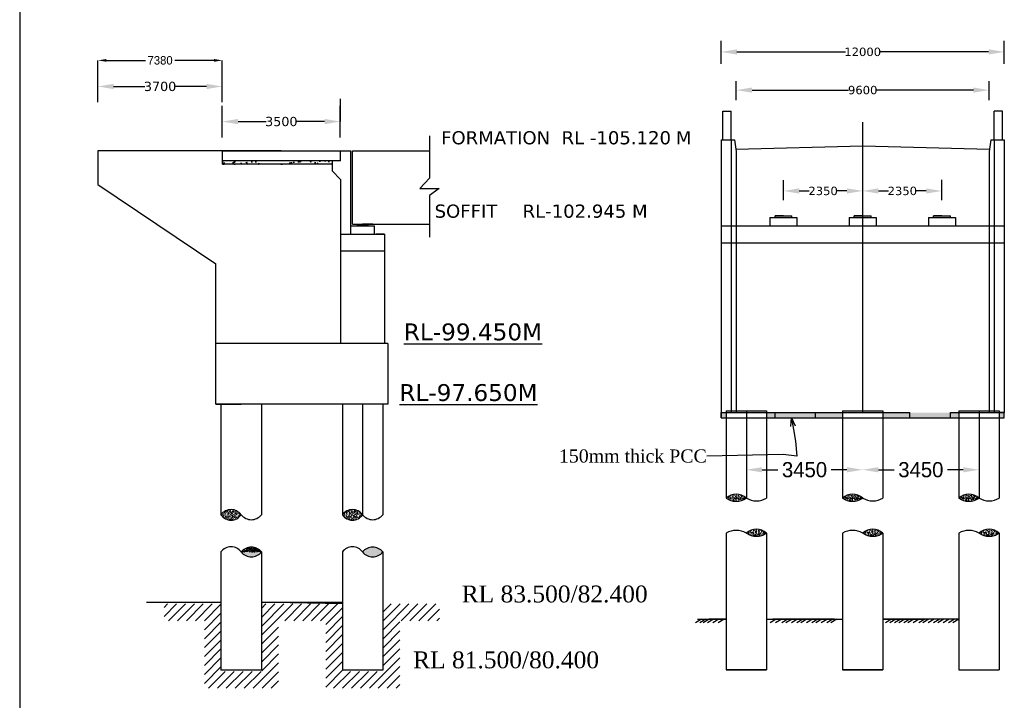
# Model space of a CAD drawing. Header units: millimetres. Extents: x -20950785 to 389010297, y -11535949 to 14056629.
# Tile 14 of 256: x 7967120 to 8025523, y -995485 to -955099. Entities that reach past the tile are written whole.
import ezdxf

# ---------------------------------------------------------------- set-up
doc = ezdxf.new("R2010")
doc.units = ezdxf.units.MM
doc.header["$LTSCALE"] = 60
doc.header["$MEASUREMENT"] = 0
doc.dimstyles.get("Standard").update_dxf_attribs({"dimtxt": 400, "dimasz": 215, "dimexe": 0.18, "dimexo": 0.0625, "dimgap": 0.09, "dimtad": 0, "dimtih": 1, "dimtoh": 1, "dimdec": 0, "dimzin": 4, "dimdsep": 46, "dimtxsty": 'Standard', "dimblk": 'OPEN90', "dimcen": 0, "dimadec": 0, "dimazin": 1, "dimtfac": 1, "dimtdec": 0, "dimtix": 1, "dimtofl": 0, "dimtmove": 0, "dimatfit": 3, "dimldrblk": 'OPEN30', "dimfxl": 1, "dimtolj": 1, "dimtzin": 0, "dimarcsym": 0})
pattern_1 = [(50, (-4640.77, -297246.14), (215.1780548, -18.8256405), [22.5, -247.5]), (355, (-4640.77, -297246.14), (-41.6254, 225.65764), [18, -198]), (100.4514445, (-4622.83, -297247.7), (173.552654, 206.8319973), [19.1220576, -210.3426336]), (46.1842, (-4640.77, -297186.14), (320.172399, -49.655784), [33.75, -371.25]), (96.6356355, (-4614.08, -297190.28), (280.398584, 292.23558), [28.683103, -315.514128]), (351.184164, (-4640.77, -297186.14), (280.398584, 292.23558), [27, -297]), (21, (-4610.77, -297201.14), (179.0721156, -120.7856672), [22.5, -247.5]), (326, (-4610.77, -297201.14), (72.9945996, 217.5450135), [18, -198]), (71.4514447, (-4595.84, -297211.2), (252.066713, 96.759346), [19.122057, -210.3426336]), (37.5, (-4640.765, -297246.14), (3.6479566, 99.86815615), [0, -195.6, 0, -201, 0, -198.75]), (7.5, (-4640.77, -297246.14), (78.9208612, 118.3235136), [0, -114.6, 0, -191.1, 0, -75.75]), (327.5, (-4707.665, -297246.14), (160.14673085, -6.7664615), [0, -75, 0, -234, 0, -310.5]), (317.5, (-4737.67, -297246.14), (174.9558508, 30.0314947), [0, -97.5, 0, -155.4, 0, -220.5])]
pattern_2 = [(50, (6953244.896, -1117251.856), (71.7260183, -6.2752135), [7.5, -82.5]), (355, (6953244.896, -1117251.856), (-13.8751334, 75.2192134), [6, -66]), (100.4514445, (6953250.87, -1117252.38), (57.8508847, 68.943999), [6.374019, -70.114211]), (46.1842, (6953244.9, -1117231.86), (106.724133, -16.551928), [11.25, -123.75]), (96.635635, (6953253.79, -1117233.24), (93.466195, 97.41186), [9.561034, -105.171376]), (351.184164, (6953244.9, -1117231.86), (93.466195, 97.41186), [9, -99]), (21, (6953254.896, -1117236.856), (59.6907052, -40.261889), [7.5, -82.5]), (326, (6953254.896, -1117236.856), (24.331533, 72.5150045), [6, -66]), (71.451445, (6953259.87, -1117240.21), (84.0222377, 32.2531153), [6.374019, -70.114211]), (37.5, (6953244.896, -1117251.856), (1.21598553, 33.2893854), [0, -65.2, 0, -67, 0, -66.25]), (7.5, (6953244.896, -1117251.856), (26.3069537, 39.4411712), [0, -38.2, 0, -63.7, 0, -25.25]), (327.5, (6953222.596, -1117251.856), (53.3822436, -2.2554872), [0, -25, 0, -78, 0, -103.5]), (317.5, (6953212.596, -1117251.856), (58.318617, 10.0104982), [0, -32.5, 0, -51.8, 0, -73.5])]

# ---------------------------------------------------------------- blocks, each defined once
blk = doc.blocks.new('*D157')
at = {"color": 0, "linetype": 'Continuous', "lineweight": -2, "transparency": 16777216}
for p, q in [((7986138, -959803), (7986138, -961145)), ((7979138, -961145), (7979138, -961145)), ((7980073, -961145), (7981732, -961145)), ((7985203, -961145), (7983545, -961145))]:
    blk.add_line(p, q, dxfattribs=at)
for points in [[(7980073, -960989), (7980073, -961301), (7979138, -961145)], [(7985203, -960989), (7985203, -961301), (7986138, -961145)]]:
    blk.add_solid(points, dxfattribs=at)
at = {"layer": 'Defpoints', "color": 0, "linetype": 'Continuous', "lineweight": -2, "transparency": 16777216}
for p in [(7986138, -959803), (7979138, -961145), (7986138, -961145)]:
    blk.add_point(p, dxfattribs=at)
at = {"color": 0, "linetype": 'Continuous', "transparency": 16777216, "insert": (7982638, -961145), "char_height": 500, "attachment_point": 5}
blk.add_mtext('\\A1;{\\fVerdana|b0|i0|c0|p34;\\H1.1x;3500}', dxfattribs=at)
blk = doc.blocks.new('*D158')
at = {"color": 0, "linetype": 'Continuous', "lineweight": -2, "transparency": 16777216}
for p, q in [((7971758, -959062), (7971758, -959062)), ((7972693, -959062), (7974542, -959062)), ((7978203, -959062), (7976355, -959062)), ((7979138, -959062), (7979138, -959062))]:
    blk.add_line(p, q, dxfattribs=at)
for points in [[(7972693, -958906), (7972693, -959218), (7971758, -959062)], [(7978203, -958906), (7978203, -959218), (7979138, -959062)]]:
    blk.add_solid(points, dxfattribs=at)
at = {"layer": 'Defpoints', "color": 0, "linetype": 'Continuous', "lineweight": -2, "transparency": 16777216}
for p in [(7971758, -959062), (7979138, -959062), (7979138, -959062)]:
    blk.add_point(p, dxfattribs=at)
at = {"color": 0, "linetype": 'Continuous', "transparency": 16777216, "insert": (7975448, -959062), "char_height": 500, "attachment_point": 5}
blk.add_mtext('\\A1;{\\fVerdana|b0|i0|c0|p34;\\H1.1x;3700}', dxfattribs=at)
blk = doc.blocks.new('*D189')
at = {"color": 0, "linetype": 'Continuous', "lineweight": -2, "transparency": 16777216}
for p, q in [((8012423, -965262), (8012423, -965262)), ((8013358, -965262), (8013948, -965262)), ((8016188, -965262), (8015597, -965262)), ((8017123, -965262), (8017123, -965262))]:
    blk.add_line(p, q, dxfattribs=at)
for points in [[(8013358, -965106), (8013358, -965418), (8012423, -965262)], [(8016188, -965106), (8016188, -965418), (8017123, -965262)]]:
    blk.add_solid(points, dxfattribs=at)
at = {"layer": 'Defpoints', "color": 0, "linetype": 'Continuous', "lineweight": -2, "transparency": 16777216}
for p in [(8012423, -965262), (8017123, -965262), (8017123, -965262)]:
    blk.add_point(p, dxfattribs=at)
at = {"color": 0, "linetype": 'Continuous', "transparency": 16777216, "insert": (8014773, -965262), "char_height": 500, "attachment_point": 5}
blk.add_mtext('\\A1;{\\fVerdana|b0|i0|c0|p34;2350}', dxfattribs=at)
blk = doc.blocks.new('*D183')
at = {"color": 0, "linetype": 'Continuous', "lineweight": -2, "transparency": 16777216}
for p, q in [((8017123, -965262), (8017123, -965262)), ((8018058, -965262), (8018648, -965262)), ((8020888, -965262), (8020297, -965262)), ((8021823, -965262), (8021823, -965262))]:
    blk.add_line(p, q, dxfattribs=at)
for points in [[(8018058, -965106), (8018058, -965418), (8017123, -965262)], [(8020888, -965106), (8020888, -965418), (8021823, -965262)]]:
    blk.add_solid(points, dxfattribs=at)
at = {"layer": 'Defpoints', "color": 0, "linetype": 'Continuous', "lineweight": -2, "transparency": 16777216}
for p in [(8017123, -965262), (8021823, -965262), (8021823, -965262)]:
    blk.add_point(p, dxfattribs=at)
at = {"color": 0, "linetype": 'Continuous', "transparency": 16777216, "insert": (8019473, -965262), "char_height": 500, "attachment_point": 5}
blk.add_mtext('\\A1;{\\fVerdana|b0|i0|c0|p34;2350}', dxfattribs=at)
blk = doc.blocks.new('*D184')
at = {"color": 0, "linetype": 'Continuous', "lineweight": -2, "transparency": 16777216}
for p, q in [((8009623, -959278), (8009623, -959277)), ((8010558, -959278), (8016290, -959278)), ((8023688, -959278), (8017955, -959278)), ((8024623, -959278), (8024623, -959277))]:
    blk.add_line(p, q, dxfattribs=at)
for points in [[(8010558, -959122), (8010558, -959433), (8009623, -959278)], [(8023688, -959122), (8023688, -959433), (8024623, -959278)]]:
    blk.add_solid(points, dxfattribs=at)
at = {"layer": 'Defpoints', "color": 0, "linetype": 'Continuous', "lineweight": -2, "transparency": 16777216}
for p in [(8009623, -959278), (8024623, -959278), (8024623, -959278)]:
    blk.add_point(p, dxfattribs=at)
at = {"color": 0, "linetype": 'Continuous', "transparency": 16777216, "insert": (8017123, -959278), "char_height": 500, "attachment_point": 5}
blk.add_mtext('\\A1;{\\fVerdana|b0|i0|c0|p34;9600}', dxfattribs=at)
blk = doc.blocks.new('*D185')
at = {"color": 0, "linetype": 'Continuous', "lineweight": -2, "transparency": 16777216}
for p, q in [((8008723, -957011), (8008723, -957011)), ((8009658, -957011), (8016099, -957011)), ((8024588, -957011), (8018146, -957011)), ((8025523, -957011), (8025523, -957011))]:
    blk.add_line(p, q, dxfattribs=at)
for points in [[(8009658, -956855), (8009658, -957167), (8008723, -957011)], [(8024588, -956855), (8024588, -957167), (8025523, -957011)]]:
    blk.add_solid(points, dxfattribs=at)
at = {"layer": 'Defpoints', "color": 0, "linetype": 'Continuous', "lineweight": -2, "transparency": 16777216}
for p in [(8008723, -957011), (8025523, -957011), (8025523, -957011)]:
    blk.add_point(p, dxfattribs=at)
at = {"color": 0, "linetype": 'Continuous', "transparency": 16777216, "insert": (8017123, -957011), "char_height": 500, "attachment_point": 5}
blk.add_mtext('\\A1;{\\fVerdana|b0|i0|c0|p34;12000}', dxfattribs=at)
blk = doc.blocks.new('*D186')
at = {"color": 0, "linetype": 'Continuous', "lineweight": -2, "transparency": 16777216}
for p, q in [((8010223, -981805), (8010223, -981804)), ((8011158, -981805), (8012097, -981805)), ((8016188, -981805), (8015248, -981805)), ((8017123, -981805), (8017123, -981804))]:
    blk.add_line(p, q, dxfattribs=at)
for points in [[(8011158, -981649), (8011158, -981960), (8010223, -981805)], [(8016188, -981649), (8016188, -981960), (8017123, -981805)]]:
    blk.add_solid(points, dxfattribs=at)
at = {"layer": 'Defpoints', "color": 0, "linetype": 'Continuous', "lineweight": -2, "transparency": 16777216}
for p in [(8010223, -981805), (8017123, -981805), (8017123, -981805)]:
    blk.add_point(p, dxfattribs=at)
at = {"color": 0, "linetype": 'Continuous', "transparency": 16777216, "insert": (8013673, -981805), "char_height": 500, "attachment_point": 5}
blk.add_mtext('\\A1;{\\H1.8x;3450}', dxfattribs=at)
blk = doc.blocks.new('*D187')
at = {"color": 0, "linetype": 'Continuous', "lineweight": -2, "transparency": 16777216}
for p, q in [((8017123, -981805), (8017123, -981804)), ((8018058, -981805), (8018997, -981805)), ((8023088, -981805), (8022148, -981805)), ((8024023, -981805), (8024023, -981804))]:
    blk.add_line(p, q, dxfattribs=at)
for points in [[(8018058, -981649), (8018058, -981960), (8017123, -981805)], [(8023088, -981649), (8023088, -981960), (8024023, -981805)]]:
    blk.add_solid(points, dxfattribs=at)
at = {"layer": 'Defpoints', "color": 0, "linetype": 'Continuous', "lineweight": -2, "transparency": 16777216}
for p in [(8017123, -981805), (8024023, -981805), (8024023, -981805)]:
    blk.add_point(p, dxfattribs=at)
at = {"color": 0, "linetype": 'Continuous', "transparency": 16777216, "insert": (8020573, -981805), "char_height": 500, "attachment_point": 5}
blk.add_mtext('\\A1;{\\H1.8x;3450}', dxfattribs=at)
blk = doc.blocks.new('*D238')
at = {"color": 0, "linetype": 'ByBlock', "lineweight": -2, "ltscale": 2, "transparency": 16777216}
for p, q in [((7971758, -958122), (7971758, -957514)), ((7972258, -957514), (7974573, -957514)), ((7978638, -957514), (7976324, -957514)), ((7979138, -958122), (7979138, -957514))]:
    blk.add_line(p, q, dxfattribs=at)
for points in [[(7972258, -957431), (7972258, -957597), (7971758, -957514)], [(7978638, -957431), (7978638, -957597), (7979138, -957514)]]:
    blk.add_solid(points, dxfattribs=at)
at = {"layer": 'Defpoints', "color": 0, "linetype": 'ByBlock', "lineweight": -2, "ltscale": 2, "transparency": 16777216}
for p in [(7979138, -957514), (7971758, -958122), (7979138, -958122)]:
    blk.add_point(p, dxfattribs=at)
at = {"color": 0, "linetype": 'ByBlock', "lineweight": -2, "ltscale": 2, "transparency": 16777216, "insert": (7975448, -957514), "char_height": 500, "attachment_point": 5}
blk.add_mtext('\\A1;7380', dxfattribs=at)

msp = doc.modelspace()

# ---------------------------------------------------------------- hatches: boundary and pattern name
at = {"linetype": 'Continuous'}
h = msp.add_hatch(dxfattribs=at)
h.set_pattern_fill('AR-CONC', color=1, scale=100)
h.set_pattern_definition([(50, (5883356.3, -2394924.07), (717.26018, -62.75213), [75, -825]), (355, (5883356.3, -2394924.1), (-138.75133, 752.19213), [60, -660]), (100.451444, (5883416.1, -2394929.3), (578.50885, 689.44), [63.7402, -701.14211]), (46.1842, (5883356.3, -2394724.1), (1067.24133, -165.51928), [112.5, -1237.5]), (96.635635, (5883445.2, -2394737.9), (934.66195, 974.1186), [95.61034, -1051.71376]), (351.184164, (5883356.3, -2394724.1), (934.66195, 974.1186), [90, -990]), (21, (5883456.3, -2394774.07), (596.90705, -402.61889), [75, -825]), (326, (5883456.3, -2394774.1), (243.31533, 725.15005), [60, -660]), (71.451445, (5883506.05, -2394807.6), (840.22238, 322.53115), [63.7402, -701.14211]), (37.5, (5883356.3, -2394924.07), (12.159855, 332.893854), [0, -652, 0, -670, 0, -662.5]), (7.5, (5883356.3, -2394924.07), (263.069537, 394.41171), [0, -382, 0, -637, 0, -252.5]), (327.5, (5883133.3, -2394924.07), (533.822436, -22.554872), [0, -250, 0, -780, 0, -1035]), (317.5, (5883033.3, -2394924.07), (583.18617, 100.10498), [0, -325, 0, -518, 0, -735])])
h.paths.add_polyline_path([(7985658.44, -963673.79), (7985658.44, -963473.79), (7979138.44, -963473.79), (7979138.44, -963673.79)])
h = msp.add_hatch(color=1, dxfattribs=at)
h.dxf.hatch_style = 1
h.paths.add_polyline_path([(7987778.44, -967223.79), (7987138.44, -967223.79), (7987138.44, -967327.67), (7987778.44, -967327.67)])
h = msp.add_hatch(color=1, dxfattribs=at)
h.dxf.hatch_style = 1
h.paths.add_polyline_path([(7987778.44, -967223.92), (7987138.44, -967223.92), (7987138.44, -967327.79), (7987778.44, -967327.79)])
h = msp.add_hatch(dxfattribs=at)
h.set_pattern_fill('AR-CONC', color=1, scale=10)
h.set_pattern_definition(pattern_2)
h.paths.add_polyline_path([(8018322.55, -978414.71), (8018322.55, -978714.71), (8019922.55, -978714.71), (8019922.55, -978414.71)])
h.paths.add_polyline_path([(8015922.55, -978714.71), (8015922.55, -978414.71), (8014322.55, -978414.71), (8014322.55, -978714.71)])
h.paths.add_polyline_path([(8022822.55, -978714.71), (8022822.55, -978414.71), (8022322.55, -978414.71), (8022322.55, -978714.71)])
h.paths.add_polyline_path([(8025222.55, -978414.71), (8025222.55, -978714.71), (8025522.55, -978714.71), (8025522.55, -978414.71)])
h.paths.add_polyline_path([(8011422.55, -978414.71), (8011422.55, -978714.71), (8011922.55, -978714.71), (8011922.55, -978414.71)])
h.paths.add_polyline_path([(8009022.55, -978714.71), (8009022.55, -978414.71), (8008722.55, -978414.71), (8008722.55, -978714.71)])
h = msp.add_hatch(dxfattribs=at)
h.set_pattern_fill('AR-CONC', color=1, scale=10)
h.set_pattern_definition(pattern_2)
h.paths.add_polyline_path([(8014322.55, -978414.71), (8011922.55, -978414.71), (8011922.55, -978714.71), (8014322.55, -978714.71)])
h = msp.add_hatch(dxfattribs=at)
h.set_pattern_fill('AR-CONC', color=1, scale=10)
h.set_pattern_definition(pattern_2)
h.paths.add_polyline_path([(8022322.55, -978414.71), (8019922.55, -978414.71), (8019922.55, -978714.71), (8022322.55, -978714.71)])
h = msp.add_hatch(dxfattribs=at)
h.set_pattern_fill('AR-CONC', color=1, scale=30)
h.set_pattern_definition([(50, (6230388.6, -978540.88), (215.178055, -18.82564), [22.5, -247.5]), (355, (6230388.6, -978540.88), (-41.6254, 225.65764), [18, -198]), (100.451444, (6230406.54, -978542.45), (173.552654, 206.831997), [19.122058, -210.342634]), (46.1842, (6230388.6, -978480.88), (320.1724, -49.655784), [33.75, -371.25]), (96.635635, (6230415.3, -978485.02), (280.398584, 292.23558), [28.6831, -315.51413]), (351.184164, (6230388.6, -978480.88), (280.398584, 292.23558), [27, -297]), (21, (6230418.6, -978495.88), (179.072116, -120.785667), [22.5, -247.5]), (326, (6230418.6, -978495.88), (72.9946, 217.545014), [18, -198]), (71.451445, (6230433.53, -978505.95), (252.066713, 96.759346), [19.122057, -210.342634]), (37.5, (6230388.61, -978540.88), (3.6479566, 99.868156), [0, -195.6, 0, -201, 0, -198.75]), (7.5, (6230388.61, -978540.88), (78.920861, 118.3235136), [0, -114.6, 0, -191.1, 0, -75.75]), (327.5, (6230321.71, -978540.88), (160.146731, -6.7664615), [0, -75, 0, -234, 0, -310.5]), (317.5, (6230291.71, -978540.88), (174.955851, 30.031495), [0, -97.5, 0, -155.4, 0, -220.5])])
h.paths.add_polyline_path([(8009022.55, -983486.07), (8010222.55, -983486.07, 0.38190381)])
h.paths.add_polyline_path([(8010222.55, -983486.07), (8009022.55, -983486.07, 0.31715794)])
h = msp.add_hatch(dxfattribs=at)
h.set_pattern_fill('AR-CONC', color=1, scale=30)
h.set_pattern_definition([(50, (6237288.6, -978540.88), (215.178055, -18.82564), [22.5, -247.5]), (355, (6237288.6, -978540.88), (-41.6254, 225.65764), [18, -198]), (100.451444, (6237306.54, -978542.45), (173.552654, 206.831997), [19.122058, -210.342634]), (46.1842, (6237288.6, -978480.88), (320.1724, -49.655784), [33.75, -371.25]), (96.635635, (6237315.3, -978485.02), (280.398584, 292.23558), [28.6831, -315.51413]), (351.184164, (6237288.6, -978480.88), (280.398584, 292.23558), [27, -297]), (21, (6237318.6, -978495.88), (179.072116, -120.785667), [22.5, -247.5]), (326, (6237318.6, -978495.88), (72.9946, 217.545014), [18, -198]), (71.451445, (6237333.53, -978505.95), (252.066713, 96.759346), [19.122057, -210.342634]), (37.5, (6237288.61, -978540.88), (3.6479566, 99.868156), [0, -195.6, 0, -201, 0, -198.75]), (7.5, (6237288.61, -978540.88), (78.920861, 118.3235136), [0, -114.6, 0, -191.1, 0, -75.75]), (327.5, (6237221.71, -978540.88), (160.146731, -6.7664615), [0, -75, 0, -234, 0, -310.5]), (317.5, (6237191.71, -978540.88), (174.955851, 30.031495), [0, -97.5, 0, -155.4, 0, -220.5])])
h.paths.add_polyline_path([(8015922.55, -983486.07), (8017122.55, -983486.07, 0.38190381)])
h.paths.add_polyline_path([(8017122.55, -983486.07), (8015922.55, -983486.07, 0.31715794)])
h = msp.add_hatch(dxfattribs=at)
h.set_pattern_fill('AR-CONC', color=1, scale=30)
h.set_pattern_definition([(50, (6244188.6, -978540.88), (215.178055, -18.82564), [22.5, -247.5]), (355, (6244188.6, -978540.88), (-41.6254, 225.65764), [18, -198]), (100.451444, (6244206.54, -978542.45), (173.552654, 206.831997), [19.122058, -210.342634]), (46.1842, (6244188.6, -978480.88), (320.1724, -49.655784), [33.75, -371.25]), (96.635635, (6244215.3, -978485.02), (280.398584, 292.23558), [28.6831, -315.51413]), (351.184164, (6244188.6, -978480.88), (280.398584, 292.23558), [27, -297]), (21, (6244218.6, -978495.88), (179.072116, -120.785667), [22.5, -247.5]), (326, (6244218.6, -978495.88), (72.9946, 217.545014), [18, -198]), (71.451445, (6244233.53, -978505.95), (252.066713, 96.759346), [19.122057, -210.342634]), (37.5, (6244188.61, -978540.88), (3.6479566, 99.868156), [0, -195.6, 0, -201, 0, -198.75]), (7.5, (6244188.61, -978540.88), (78.920861, 118.3235136), [0, -114.6, 0, -191.1, 0, -75.75]), (327.5, (6244121.71, -978540.88), (160.146731, -6.7664615), [0, -75, 0, -234, 0, -310.5]), (317.5, (6244091.71, -978540.88), (174.955851, 30.031495), [0, -97.5, 0, -155.4, 0, -220.5])])
h.paths.add_polyline_path([(8022822.55, -983486.07), (8024022.55, -983486.07, 0.38190381)])
h.paths.add_polyline_path([(8024022.55, -983486.07), (8022822.55, -983486.07, 0.31715794)])
at = {"linetype": 'ByBlock', "lineweight": -2, "ltscale": 2}
h = msp.add_hatch(dxfattribs=at)
h.set_pattern_fill('AR-CONC', color=1, scale=30)
h.set_pattern_definition([(50, (-4640.77, -297600.33), (215.1780548, -18.8256405), [22.5, -247.5]), (355, (-4640.77, -297600.33), (-41.6254, 225.65764), [18, -198]), (100.4514445, (-4622.83, -297601.9), (173.552654, 206.8319973), [19.1220576, -210.3426336]), (46.1842, (-4640.77, -297540.33), (320.172399, -49.655784), [33.75, -371.25]), (96.6356355, (-4614.08, -297544.47), (280.398584, 292.23558), [28.683103, -315.514128]), (351.184164, (-4640.77, -297540.33), (280.398584, 292.23558), [27, -297]), (21, (-4610.77, -297555.33), (179.0721156, -120.7856672), [22.5, -247.5]), (326, (-4610.77, -297555.33), (72.9945996, 217.5450135), [18, -198]), (71.4514447, (-4595.84, -297565.4), (252.066713, 96.759346), [19.122057, -210.3426336]), (37.5, (-4640.765, -297600.33), (3.6479566, 99.86815615), [0, -195.6, 0, -201, 0, -198.75]), (7.5, (-4640.77, -297600.33), (78.9208612, 118.3235136), [0, -114.6, 0, -191.1, 0, -75.75]), (327.5, (-4707.665, -297600.33), (160.14673085, -6.7664615), [0, -75, 0, -234, 0, -310.5]), (317.5, (-4737.67, -297600.33), (174.9558508, 30.0314947), [0, -97.5, 0, -155.4, 0, -220.5])])
h.paths.add_polyline_path([(7979058.44, -984471.83, 0.53769698), (7980258.44, -984471.83, 0.50073898)])
h = msp.add_hatch(dxfattribs=at)
h.set_pattern_fill('AR-CONC', color=1, scale=30)
h.set_pattern_definition([(50, (2559.23, -297600.33), (215.1780548, -18.8256405), [22.5, -247.5]), (355, (2559.23, -297600.33), (-41.6254, 225.65764), [18, -198]), (100.4514445, (2577.17, -297601.9), (173.552654, 206.8319973), [19.1220576, -210.3426336]), (46.1842, (2559.23, -297540.33), (320.172399, -49.655784), [33.75, -371.25]), (96.6356355, (2585.92, -297544.47), (280.398584, 292.23558), [28.683103, -315.514128]), (351.184164, (2559.23, -297540.33), (280.398584, 292.23558), [27, -297]), (21, (2589.23, -297555.33), (179.0721156, -120.7856672), [22.5, -247.5]), (326, (2589.23, -297555.33), (72.9945996, 217.5450135), [18, -198]), (71.4514447, (2604.16, -297565.4), (252.066713, 96.759346), [19.122057, -210.3426336]), (37.5, (2559.235, -297600.33), (3.6479566, 99.86815615), [0, -195.6, 0, -201, 0, -198.75]), (7.5, (2559.23, -297600.33), (78.9208612, 118.3235136), [0, -114.6, 0, -191.1, 0, -75.75]), (327.5, (2492.335, -297600.33), (160.14673085, -6.7664615), [0, -75, 0, -234, 0, -310.5]), (317.5, (2462.33, -297600.33), (174.9558508, 30.0314947), [0, -97.5, 0, -155.4, 0, -220.5])])
h.paths.add_polyline_path([(7986258.44, -984471.83, 0.53769698), (7987458.44, -984471.83, 0.50073898)])
at = {"linetype": 'Continuous'}
h = msp.add_hatch(dxfattribs=at)
h.set_pattern_fill('AR-CONC', color=1, scale=30)
h.set_pattern_definition([(50, (6232788.6, -980615.9), (215.178055, -18.82564), [22.5, -247.5]), (355, (6232788.6, -980615.9), (-41.6254, 225.65764), [18, -198]), (100.451444, (6232806.54, -980617.46), (173.552654, 206.831997), [19.122058, -210.342634]), (46.1842, (6232788.6, -980555.9), (320.1724, -49.655784), [33.75, -371.25]), (96.635635, (6232815.3, -980560.03), (280.398584, 292.23558), [28.6831, -315.51413]), (351.184164, (6232788.6, -980555.9), (280.398584, 292.23558), [27, -297]), (21, (6232818.6, -980570.9), (179.072116, -120.785667), [22.5, -247.5]), (326, (6232818.6, -980570.9), (72.9946, 217.545014), [18, -198]), (71.451445, (6232833.53, -980580.96), (252.066713, 96.759346), [19.122057, -210.342634]), (37.5, (6232788.61, -980615.895), (3.6479566, 99.868156), [0, -195.6, 0, -201, 0, -198.75]), (7.5, (6232788.61, -980615.9), (78.920861, 118.3235136), [0, -114.6, 0, -191.1, 0, -75.75]), (327.5, (6232721.71, -980615.895), (160.146731, -6.7664615), [0, -75, 0, -234, 0, -310.5]), (317.5, (6232691.71, -980615.9), (174.955851, 30.031495), [0, -97.5, 0, -155.4, 0, -220.5])])
h.paths.add_polyline_path([(8011422.55, -985561.08), (8010222.55, -985561.08, -0.38190381)])
h.paths.add_polyline_path([(8010222.55, -985561.08), (8011422.55, -985561.08, -0.31715794)])
h = msp.add_hatch(dxfattribs=at)
h.set_pattern_fill('AR-CONC', color=1, scale=30)
h.set_pattern_definition([(50, (6239688.6, -980615.9), (215.178055, -18.82564), [22.5, -247.5]), (355, (6239688.6, -980615.9), (-41.6254, 225.65764), [18, -198]), (100.451444, (6239706.54, -980617.46), (173.552654, 206.831997), [19.122058, -210.342634]), (46.1842, (6239688.6, -980555.9), (320.1724, -49.655784), [33.75, -371.25]), (96.635635, (6239715.3, -980560.03), (280.398584, 292.23558), [28.6831, -315.51413]), (351.184164, (6239688.6, -980555.9), (280.398584, 292.23558), [27, -297]), (21, (6239718.6, -980570.9), (179.072116, -120.785667), [22.5, -247.5]), (326, (6239718.6, -980570.9), (72.9946, 217.545014), [18, -198]), (71.451445, (6239733.53, -980580.96), (252.066713, 96.759346), [19.122057, -210.342634]), (37.5, (6239688.61, -980615.895), (3.6479566, 99.868156), [0, -195.6, 0, -201, 0, -198.75]), (7.5, (6239688.61, -980615.9), (78.920861, 118.3235136), [0, -114.6, 0, -191.1, 0, -75.75]), (327.5, (6239621.71, -980615.895), (160.146731, -6.7664615), [0, -75, 0, -234, 0, -310.5]), (317.5, (6239591.71, -980615.9), (174.955851, 30.031495), [0, -97.5, 0, -155.4, 0, -220.5])])
h.paths.add_polyline_path([(8018322.55, -985561.08), (8017122.55, -985561.08, -0.38190381)])
h.paths.add_polyline_path([(8017122.55, -985561.08), (8018322.55, -985561.08, -0.31715794)])
h = msp.add_hatch(dxfattribs=at)
h.set_pattern_fill('AR-CONC', color=1, scale=30)
h.set_pattern_definition([(50, (6246588.6, -980615.9), (215.178055, -18.82564), [22.5, -247.5]), (355, (6246588.6, -980615.9), (-41.6254, 225.65764), [18, -198]), (100.451444, (6246606.54, -980617.46), (173.552654, 206.831997), [19.122058, -210.342634]), (46.1842, (6246588.6, -980555.9), (320.1724, -49.655784), [33.75, -371.25]), (96.635635, (6246615.3, -980560.03), (280.398584, 292.23558), [28.6831, -315.51413]), (351.184164, (6246588.6, -980555.9), (280.398584, 292.23558), [27, -297]), (21, (6246618.6, -980570.9), (179.072116, -120.785667), [22.5, -247.5]), (326, (6246618.6, -980570.9), (72.9946, 217.545014), [18, -198]), (71.451445, (6246633.53, -980580.96), (252.066713, 96.759346), [19.122057, -210.342634]), (37.5, (6246588.61, -980615.895), (3.6479566, 99.868156), [0, -195.6, 0, -201, 0, -198.75]), (7.5, (6246588.61, -980615.9), (78.920861, 118.3235136), [0, -114.6, 0, -191.1, 0, -75.75]), (327.5, (6246521.71, -980615.895), (160.146731, -6.7664615), [0, -75, 0, -234, 0, -310.5]), (317.5, (6246491.71, -980615.9), (174.955851, 30.031495), [0, -97.5, 0, -155.4, 0, -220.5])])
h.paths.add_polyline_path([(8025222.55, -985561.08), (8024022.55, -985561.08, -0.38190381)])
h.paths.add_polyline_path([(8024022.55, -985561.08), (8025222.55, -985561.08, -0.31715794)])
at = {"linetype": 'ByBlock', "lineweight": -2, "ltscale": 2}
h = msp.add_hatch(dxfattribs=at)
h.set_pattern_fill('AR-CONC', color=1, scale=30)
h.set_pattern_definition(pattern_1)
h.paths.add_polyline_path([(7980258.44, -986679.43), (7981458.44, -986679.43, 0.47173175)])
h = msp.add_hatch(dxfattribs=at)
h.set_pattern_fill('AR-CONC', color=1, scale=30)
h.set_pattern_definition(pattern_1)
h.paths.add_polyline_path([(7981458.44, -986679.43, 0.47173175), (7980258.44, -986679.43, 0.49165739)])
h.paths.add_polyline_path([(7987458.44, -986679.43, 0.49165739), (7988658.44, -986679.43, 0.47173175)])
at = {"linetype": 'Continuous'}
h = msp.add_hatch(dxfattribs=at)
h.set_pattern_fill('ANSI31', color=1, scale=3000)
h.set_pattern_definition([(45, (3122727.65, 146618.6), (-265.165043, 265.165043), [])])
h.paths.add_polyline_path([(7979072.84, -989766.92), (7975684.49, -989766.92), (7975684.49, -990766.92), (7978072.84, -990766.92), (7978072.84, -994766.92), (7982472.84, -994766.92), (7982472.84, -990766.92), (7985272.84, -990766.92), (7985272.84, -994766.92), (7988872.84, -994766.92), (7988872.84, -989766.92), (7988672.84, -989766.92), (7988672.84, -993766.92), (7986272.84, -993766.92), (7986272.84, -989766.92), (7981472.84, -989766.92), (7981472.84, -993766.92), (7979072.84, -993766.92)])
h.paths.add_polyline_path([(7992024.02, -989766.92), (7988872.84, -989766.92), (7988872.84, -994766.92), (7989672.84, -994766.92), (7989672.84, -990766.92), (7992024.02, -990766.92)])

# ---------------------------------------------------------------- linework, layer by layer
at = {"color": 1, "linetype": 'Continuous'}
for p, q in [((7967119.97, -902047.42), (7967119.97, -1027375.65)), ((8008722.55, -957710.75), (8008722.55, -956352.25)), ((8025522.55, -957710.75), (8025522.55, -956352.25)), ((7971758.44, -960001.89), (7971758.44, -958121.89)), ((7979138.44, -960001.89), (7979138.44, -958121.89)), ((8009622.55, -959874.75), (8009622.55, -958746.75)), ((8024622.55, -959874.75), (8024622.55, -958746.75)), ((7979138.44, -962085.07), (7979138.44, -960205.07)), ((7986138.44, -962085.07), (7986138.44, -960205.07)), ((8008822.55, -962224.8), (8008822.55, -960524.8)), ((8008822.55, -962224.8), (8008822.55, -960524.8)), ((8008822.55, -960524.8), (8009322.55, -960524.8)), ((8009322.55, -962224.8), (8009322.55, -960524.8)), ((8009322.55, -962224.8), (8009322.55, -960524.8)), ((8024922.55, -962224.8), (8024922.55, -960524.8)), ((8024922.55, -962224.8), (8024922.55, -960524.8)), ((8025422.55, -960524.8), (8024922.55, -960524.8)), ((8025422.55, -962224.8), (8025422.55, -960524.8)), ((8025422.55, -962224.8), (8025422.55, -960524.8)), ((8017122.55, -978414.71), (8017122.55, -961172.75)), ((7991421.96, -961993.53), (7991421.96, -964502.11)), ((8008722.55, -962224.8), (8008722.55, -978414.71)), ((8008722.55, -962224.8), (8009522.55, -962224.8)), ((8009322.55, -962224.8), (8009322.55, -978414.71)), ((8009522.55, -962224.8), (8009622.55, -962924.8)), ((8024722.55, -962224.8), (8024622.55, -962924.8)), ((8024722.55, -962224.8), (8025522.55, -962224.8)), ((8024922.55, -962224.8), (8024922.55, -978414.71)), ((8025522.55, -962224.8), (8025522.55, -978414.71)), ((7978858.44, -962873.79), (7971758.44, -962873.79)), ((7971758.44, -962873.79), (7971758.44, -964873.79)), ((7982638.44, -962873.79), (7974638.44, -962873.79)), ((7979138.44, -962873.79), (7986138.44, -962873.79)), ((7979138.44, -962873.79), (7979138.44, -963673.79)), ((7986138.44, -962873.79), (7986138.44, -963473.79)), ((7986138.44, -962873.92), (7986138.44, -963473.92)), ((7986158.44, -963473.79), (7986158.44, -962873.79)), ((7986158.44, -962873.79), (7986758.44, -962873.79)), ((7986158.44, -963473.92), (7986158.44, -962873.92)), ((7986158.44, -962873.92), (7986758.44, -962873.92)), ((7986758.44, -967123.67), (7986758.44, -962873.79)), ((7986758.44, -967323.79), (7986758.44, -962873.92)), ((7986858.44, -967023.79), (7986858.44, -962873.79)), ((7986858.44, -962873.92), (7991421.96, -962873.86)), ((7986858.44, -967223.79), (7986858.44, -962873.92)), ((8009622.55, -962924.8), (8009622.55, -978414.71)), ((8024622.55, -962924.8), (8024622.55, -978414.71)), ((7986158.44, -963473.79), (7979138.44, -963473.79)), ((7985658.44, -963473.79), (7985658.44, -964073.79)), ((7985658.44, -963473.92), (7985658.44, -964073.92)), ((7985658.44, -963673.79), (7979138.44, -963673.79)), ((7985658.44, -964073.79), (7986158.44, -964573.79)), ((7985658.44, -964073.92), (7986158.44, -964573.92)), ((7986158.44, -964573.79), (7986158.44, -967623.67)), ((7986158.44, -964573.92), (7986158.44, -967623.79)), ((7991421.96, -964502.11), (7990856.36, -965119.23)), ((8012422.55, -965812.75), (8012422.55, -964613.75)), ((8021822.55, -965812.75), (8021822.55, -964596.25)), ((7971758.44, -964873.79), (7978758.44, -969580.09)), ((7990856.36, -965119.23), (7991998.07, -965119.23)), ((7991998.07, -965119.23), (7991421.96, -965522.95)), ((7991421.96, -965522.95), (7991421.96, -968012.98)), ((7986158.44, -967087.79), (7986158.44, -974303.37)), ((8011622.55, -966838.71), (8013222.55, -966838.71)), ((8011622.55, -966838.71), (8011622.55, -967334.71)), ((8011922.55, -966838.71), (8011922.55, -966734.71)), ((8011922.55, -966734.71), (8012922.55, -966734.71)), ((8012422.55, -966734.71), (8011922.55, -966734.71)), ((8012922.55, -966838.71), (8012922.55, -966734.71)), ((8013222.55, -966838.71), (8013222.55, -967334.71)), ((8016322.55, -966838.71), (8017922.55, -966838.71)), ((8016322.55, -966838.71), (8016322.55, -967334.71)), ((8016622.55, -966838.71), (8016622.55, -966734.71)), ((8016622.55, -966734.71), (8017622.55, -966734.71)), ((8017122.55, -966734.71), (8016622.55, -966734.71)), ((8017622.55, -966838.71), (8017622.55, -966734.71)), ((8017922.55, -966838.71), (8017922.55, -967334.71)), ((8021022.55, -966838.71), (8022622.55, -966838.71)), ((8021022.55, -966838.71), (8021022.55, -967334.71)), ((8021322.55, -966838.71), (8021322.55, -966734.71)), ((8021322.55, -966734.71), (8022322.55, -966734.71)), ((8021822.55, -966734.71), (8021322.55, -966734.71)), ((8022322.55, -966838.71), (8022322.55, -966734.71)), ((8022622.55, -966838.71), (8022622.55, -967334.71)), ((7986158.44, -967623.67), (7986158.44, -968623.67)), ((7986758.44, -967323.67), (7987138.44, -967323.67)), ((7986758.44, -967823.67), (7986758.44, -967323.67)), ((7986758.44, -967323.79), (7987138.44, -967323.79)), ((7986758.44, -967823.79), (7986758.44, -967323.79)), ((7986858.44, -967223.79), (7991421.96, -967223.79)), ((7987138.44, -967223.67), (7987138.44, -967327.67)), ((7987138.44, -967223.79), (7987138.44, -967327.79)), ((7987138.44, -967327.67), (7987778.44, -967327.67)), ((7987138.44, -967327.79), (7987778.44, -967327.79)), ((7987308.44, -967327.67), (7987778.44, -967327.67)), ((7987308.44, -967327.79), (7987778.44, -967327.79)), ((7988058.44, -967223.67), (7987458.44, -967223.67)), ((7988058.44, -967223.67), (7987458.44, -967223.67)), ((7988058.44, -967223.79), (7987458.44, -967223.79)), ((7988058.44, -967223.79), (7987458.44, -967223.79)), ((7987778.44, -967223.67), (7987778.44, -967327.67)), ((7987778.44, -967223.79), (7987778.44, -967327.79)), ((7987778.44, -967323.67), (7988158.44, -967323.67)), ((7987778.44, -967323.79), (7988158.44, -967323.79)), ((7988158.44, -967823.67), (7988158.44, -967323.67)), ((7988158.44, -967823.79), (7988158.44, -967323.79)), ((8008722.55, -967334.71), (8025522.55, -967334.71)), ((7986158.44, -967823.67), (7988758.44, -967823.67)), ((7986158.44, -967823.79), (7988758.44, -967823.79)), ((7986758.44, -967823.67), (7987458.44, -967823.67)), ((7986758.44, -967823.79), (7987458.44, -967823.79)), ((7987458.44, -967823.67), (7988158.44, -967823.67)), ((7987458.44, -967823.79), (7988158.44, -967823.79)), ((7988758.44, -967823.67), (7988258.44, -967823.67)), ((7988758.44, -967823.79), (7988258.44, -967823.79)), ((7988758.44, -967823.79), (7988758.44, -971671.79)), ((7986158.44, -968823.79), (7988758.44, -968823.79)), ((8008722.55, -968334.71), (8025522.55, -968334.71)), ((7988758.44, -968935.67), (7988758.44, -974303.37)), ((8024922.55, -968924.8), (8024922.55, -972984.75)), ((8024922.55, -968924.87), (8024922.55, -972984.75)), ((7978758.44, -976713.37), (7978758.44, -969580.09)), ((7988758.44, -969671.67), (7988758.44, -971671.67)), ((7978758.44, -977903.37), (7978758.44, -974303.37)), ((7988958.44, -974303.37), (7978758.44, -974303.37)), ((7988958.44, -974303.37), (7988958.44, -977903.37)), ((7988958.44, -977903.37), (7978758.44, -977903.37)), ((7978758.44, -977903.37), (7980258.44, -977903.37)), ((7979058.44, -977903.37), (7979058.44, -984471.83)), ((7981458.44, -977903.37), (7981458.44, -984471.83)), ((7986258.44, -977903.37), (7986258.44, -984471.83)), ((7988958.44, -977903.37), (7987458.44, -977903.37)), ((7987458.44, -977903.37), (7987458.44, -984471.83)), ((7988658.44, -977903.37), (7988658.44, -984471.83)), ((8008722.55, -978414.71), (8012705.78, -978414.71)), ((8008722.55, -978414.71), (8008722.55, -978714.71)), ((8008722.55, -978414.71), (8009022.55, -978414.71)), ((8008722.55, -978714.71), (8008722.55, -978414.71)), ((8008722.55, -978714.71), (8011922.55, -978714.71)), ((8009022.55, -978314.71), (8009022.55, -983486.07)), ((8009022.55, -978314.71), (8011422.55, -978314.71)), ((8010222.55, -978314.71), (8010222.55, -983486.07)), ((8011422.55, -978314.71), (8011422.55, -983486.07)), ((8011922.55, -978714.71), (8011922.55, -978414.71)), ((8011922.55, -978714.71), (8014322.55, -978714.71)), ((8012705.78, -978414.71), (8014024.18, -978414.71)), ((8014024.18, -978414.71), (8019922.55, -978414.71)), ((8014322.55, -978714.71), (8014322.55, -978414.71)), ((8014322.55, -978714.71), (8019922.55, -978714.71)), ((8015922.55, -978314.71), (8015922.55, -983486.07)), ((8015922.55, -978314.71), (8018322.55, -978314.71)), ((8018322.55, -978314.71), (8018322.55, -983486.07)), ((8019922.55, -978714.71), (8019922.55, -978414.71)), ((8019922.55, -978714.71), (8022322.55, -978714.71)), ((8022322.55, -978414.71), (8025522.55, -978414.71)), ((8022322.55, -978714.71), (8022322.55, -978414.71)), ((8022322.55, -978714.71), (8025522.55, -978714.71)), ((8022822.55, -978314.71), (8022822.55, -983486.07)), ((8022822.55, -978314.71), (8025222.55, -978314.71)), ((8024022.55, -978314.71), (8024022.55, -983486.07)), ((8025222.55, -978314.71), (8025222.55, -983486.07)), ((8025522.55, -978414.71), (8025222.55, -978414.71)), ((8025522.55, -978714.71), (8025522.55, -978414.71)), ((8009022.55, -985561.08), (8009022.55, -993671.82)), ((8011422.55, -985561.08), (8011422.55, -993671.82)), ((8015922.55, -985561.08), (8015922.55, -993671.82)), ((8018322.55, -985561.08), (8018322.55, -993671.82)), ((8022822.55, -985561.08), (8022822.55, -993671.82)), ((8025222.55, -985561.08), (8025222.55, -993671.82)), ((7979058.44, -986679.43), (7979058.44, -993686.63)), ((7981458.44, -986679.43), (7981458.44, -993686.63)), ((7986258.44, -986679.43), (7986258.44, -993686.63)), ((7988658.44, -986679.43), (7988658.44, -993686.63)), ((7979058.44, -989686.63), (7974651.42, -989686.63)), ((7986258.44, -989686.63), (7981458.44, -989686.63)), ((8007564.46, -990671.82), (8007205.41, -990894.68)), ((8007317.49, -990671.82), (8009022.55, -990671.82)), ((8007814.96, -990671.82), (8007455.91, -990894.68)), ((8008022.96, -990671.82), (8007663.91, -990894.68)), ((8008268.85, -990671.82), (8007909.8, -990894.68)), ((8008268.85, -990671.82), (8007909.8, -990894.68)), ((8009022.55, -990671.82), (8008022.96, -990671.82)), ((8008589.42, -990671.82), (8008230.36, -990894.68)), ((8008909.99, -990671.82), (8008550.93, -990894.68)), ((8011422.55, -990671.82), (8015922.55, -990671.82)), ((8011997.46, -990671.82), (8011638.41, -990894.68)), ((8012798.38, -990671.82), (8011798.79, -990671.82)), ((8012318.03, -990671.82), (8011958.98, -990894.68)), ((8012685.81, -990671.82), (8012326.76, -990894.68)), ((8012685.81, -990671.82), (8012326.76, -990894.68)), ((8012685.81, -990671.82), (8012326.76, -990894.68)), ((8012931.71, -990671.82), (8012572.65, -990894.68)), ((8012931.71, -990671.82), (8012572.65, -990894.68)), ((8013685.4, -990671.82), (8012685.81, -990671.82)), ((8013252.27, -990671.82), (8012893.22, -990894.68)), ((8013572.84, -990671.82), (8013213.79, -990894.68)), ((8013572.84, -990671.82), (8013213.79, -990894.68)), ((8013572.84, -990671.82), (8013213.79, -990894.68)), ((8013818.73, -990671.82), (8013459.68, -990894.68)), ((8013818.73, -990671.82), (8013459.68, -990894.68)), ((8014572.43, -990671.82), (8013572.84, -990671.82)), ((8014139.3, -990671.82), (8013780.25, -990894.68)), ((8014459.87, -990671.82), (8014100.81, -990894.68)), ((8014459.87, -990671.82), (8014100.81, -990894.68)), ((8014459.87, -990671.82), (8014100.81, -990894.68)), ((8014705.76, -990671.82), (8014346.71, -990894.68)), ((8014705.76, -990671.82), (8014346.71, -990894.68)), ((8015459.46, -990671.82), (8014459.87, -990671.82)), ((8015026.33, -990671.82), (8014667.27, -990894.68)), ((8015346.89, -990671.82), (8014987.84, -990894.68)), ((8015346.89, -990671.82), (8014987.84, -990894.68)), ((8015346.89, -990671.82), (8014987.84, -990894.68)), ((8015592.79, -990671.82), (8015233.73, -990894.68)), ((8015592.79, -990671.82), (8015233.73, -990894.68)), ((8018322.55, -990671.82), (8020832.44, -990671.82)), ((8022822.55, -990671.82), (8018322.55, -990671.82)), ((8018836.25, -990671.82), (8018477.2, -990894.68)), ((8018836.25, -990671.82), (8018477.2, -990894.68)), ((8018836.25, -990671.82), (8018477.2, -990894.68)), ((8019082.15, -990671.82), (8018723.09, -990894.68)), ((8019082.15, -990671.82), (8018723.09, -990894.68)), ((8019375.92, -990671.82), (8019016.86, -990894.68)), ((8019375.92, -990671.82), (8019016.86, -990894.68)), ((8019375.92, -990671.82), (8019016.86, -990894.68)), ((8019621.81, -990671.82), (8019262.75, -990894.68)), ((8019621.81, -990671.82), (8019262.75, -990894.68)), ((8019915.58, -990671.82), (8019556.53, -990894.68)), ((8019915.58, -990671.82), (8019556.53, -990894.68)), ((8019915.58, -990671.82), (8019556.53, -990894.68)), ((8020161.47, -990671.82), (8019802.42, -990894.68)), ((8020161.47, -990671.82), (8019802.42, -990894.68)), ((8020482.04, -990671.82), (8020122.98, -990894.68)), ((8020802.61, -990671.82), (8020443.55, -990894.68)), ((8020802.61, -990671.82), (8020443.55, -990894.68)), ((8020802.61, -990671.82), (8020443.55, -990894.68)), ((8021048.5, -990671.82), (8020689.44, -990894.68)), ((8021048.5, -990671.82), (8020689.44, -990894.68)), ((8021369.06, -990671.82), (8021010.01, -990894.68)), ((8021689.63, -990671.82), (8021330.58, -990894.68)), ((8021689.63, -990671.82), (8021330.58, -990894.68)), ((8021689.63, -990671.82), (8021330.58, -990894.68)), ((8021935.52, -990671.82), (8021576.47, -990894.68)), ((8021935.52, -990671.82), (8021576.47, -990894.68)), ((8022256.09, -990671.82), (8021897.04, -990894.68)), ((8022576.66, -990671.82), (8022217.6, -990894.68)), ((8022576.66, -990671.82), (8022217.6, -990894.68)), ((8022576.66, -990671.82), (8022217.6, -990894.68)), ((8022822.55, -990671.82), (8022463.5, -990894.68)), ((8022822.55, -990671.82), (8022463.5, -990894.68)), ((7981458.44, -993686.63), (7979058.44, -993686.63)), ((7988658.44, -993686.63), (7986258.44, -993686.63)), ((8009022.55, -993671.82), (8011422.55, -993671.82)), ((8011422.55, -993671.82), (8009022.55, -993671.82)), ((8015922.55, -993671.82), (8018322.55, -993671.82)), ((8018322.55, -993671.82), (8015922.55, -993671.82)), ((8022822.55, -993671.82), (8025222.55, -993671.82))]:
    msp.add_line(p, q, dxfattribs=at)
for points in [[(8009601.19, -962775.3), (8017122.55, -962584.75), (8024643.91, -962775.3)], [(7983158.44, -989686.63), (7986258.44, -989741.48)]]:
    msp.add_lwpolyline(points, dxfattribs=at)
for centre, radius, start, end in [((8009622.55, -984157.04), 900.11, 48.1959051, 131.8040949), ((8009622.55, -982635.32), 1041.05, 234.8063244, 305.1936756), ((8010822.55, -982484.7), 1167.37, 239.0709502, 300.9290498), ((8016522.55, -984157.04), 900.11, 48.1959051, 131.8040949), ((8016522.55, -982635.32), 1041.05, 234.8063244, 305.1936756), ((8017722.55, -982484.7), 1167.37, 239.0709502, 300.9290498), ((8023422.55, -984157.04), 900.11, 48.1959051, 131.8040949), ((8023422.55, -982635.32), 1041.05, 234.8063244, 305.1936756), ((8024622.55, -982484.7), 1167.37, 239.0709502, 300.9290498), ((7979658.44, -984075.2), 719.24, 213.4664291, 326.5335709), ((7986858.44, -984075.2), 719.24, 213.4664291, 326.5335709), ((8009622.55, -986660.48), 1252.47, 61.3763286, 118.6236714), ((8010822.55, -986232.05), 900.11, 48.1959051, 131.8040949), ((8010822.55, -984710.33), 1041.05, 234.8063244, 305.1936756), ((8016522.55, -986660.48), 1252.47, 61.3763286, 118.6236714), ((8017722.55, -986232.05), 900.11, 48.1959051, 131.8040949), ((8017722.55, -984710.33), 1041.05, 234.8063244, 305.1936756), ((8023422.55, -986660.48), 1252.47, 61.3763286, 118.6236714), ((8024622.55, -986232.05), 900.11, 48.1959051, 131.8040949), ((8024622.55, -984710.33), 1041.05, 234.8063244, 305.1936756)]:
    msp.add_arc(centre, radius, start, end, dxfattribs=at)
at = {"color": 1, "linetype": 'ByBlock', "lineweight": -2, "ltscale": 2}
for centre, radius, start, end in [((7979658.44, -984920.72), 749.34, 36.8021731, 143.1978269), ((7979658.44, -984920.72), 749.34, 36.8021731, 143.1978269), ((7980858.44, -984009.14), 757.68, 217.6372413, 322.3627587), ((7986858.44, -984920.72), 749.34, 36.8021731, 143.1978269), ((7986858.44, -984920.72), 749.34, 36.8021731, 143.1978269), ((7988058.44, -984009.14), 757.68, 217.6372413, 322.3627587), ((7979658.44, -987128.32), 749.34, 36.8021731, 143.1978269), ((7979658.44, -987128.32), 749.34, 36.8021731, 143.1978269), ((7980858.44, -987173.86), 777.47, 39.4905206, 140.5094794), ((7986858.44, -987128.32), 749.34, 36.8021731, 143.1978269), ((7986858.44, -987128.32), 749.34, 36.8021731, 143.1978269), ((7988058.44, -987173.86), 777.47, 39.4905206, 140.5094794), ((7980858.44, -986216.74), 757.68, 217.6372413, 322.3627587), ((7988058.44, -986216.74), 757.68, 217.6372413, 322.3627587)]:
    msp.add_arc(centre, radius, start, end, dxfattribs=at)

# ---------------------------------------------------------------- texts
at = {"color": 1, "linetype": 'Continuous', "char_height": 780}
for s, insert, attachment_point in [('{\\fVerdana|b0|i0|c0|p34;FORMATION  RL -105.120} {\\fVerdana|b0|i0|c0|p34;M}', (7992114.73, -961714.09), 1), ('{\\fVerdana|b0|i0|c0|p34;SOFFIT}    {\\fVerdana|b0|i0|c0|p34; RL-102.945 M}', (7991730.11, -966068.63), 1), ('{\\fTimes New Roman|b0|i0|c0|p18;150mm thick PCC}', (8007876.37, -980993.02), 6)]:
    msp.add_mtext(s, dxfattribs=dict(at, insert=insert, attachment_point=attachment_point))
at = {"color": 1, "linetype": 'Continuous', "char_height": 1000, "attachment_point": 1}
for s, insert, width in [('{\\fVerdana|b0|i0|c0|p34;\\LRL-99.450M}', (7989906.7, -973123.39, -45000), 9461.8812), ('{\\fVerdana|b0|i0|c0|p34;\\LRL-97.650M}', (7989642.35, -976723.14, -45000), 10878.0012), ('{\\fTimes New Roman|b0|i0|c0|p18; RL 83.500/82.400}', (7992956.44, -988676.49), 11580.8407), ('{\\fTimes New Roman|b0|i0|c0|p18;RL 81.500/80.400}', (7990452.83, -992583.47), 10878.0012)]:
    msp.add_mtext(s, dxfattribs=dict(at, insert=insert, width=width))

# ---------------------------------------------------------------- dimensions: what is measured, and where the dimension line sits
at = {"color": 1, "linetype": 'ByBlock', "lineweight": -2, "ltscale": 2}
dim = msp.add_linear_dim(base=(7979138.44, -957513.96), p1=(7971758.44, -958121.89), p2=(7979138.44, -958121.89), dimstyle='Standard', override={"dimtxt": 500, "dimasz": 500, "dimfxl": 300}, dxfattribs=at)
dim.commit()
dim.dimension.update_dxf_attribs({"geometry": '*D238', "text_midpoint": (7975448.44, -957513.96)})
at = {"color": 1, "linetype": 'Continuous'}
for base, p1, p2, text, picture, middle in [((8025522.55, -957011.08), (8008722.55, -957010.9), (8025522.55, -957011.08), '{\\fVerdana|b0|i0|c0|p34;12000}', '*D185', (8017122.55, -957011.08)), ((7979138.44, -959061.89), (7971758.44, -959061.89), (7979138.44, -959061.89), '{\\fVerdana|b0|i0|c0|p34;\\H1.1x;3700}', '*D158', (7975448.44, -959061.89)), ((8024622.55, -959277.62), (8009622.55, -959277.62), (8024622.55, -959277.62), '{\\fVerdana|b0|i0|c0|p34;9600}', '*D184', (8017122.55, -959277.62)), ((7986138.44, -961145.07), (7979138.44, -961145.07), (7986138.44, -959803.05), '{\\fVerdana|b0|i0|c0|p34;\\H1.1x;3500}', '*D157', (7982638.44, -961145.07)), ((8017122.55, -965262.25), (8012422.55, -965262.25), (8017122.55, -965262.25), '{\\fVerdana|b0|i0|c0|p34;2350}', '*D189', (8014772.55, -965262.25)), ((8021822.55, -965262.25), (8017122.55, -965262.25), (8021822.55, -965262.25), '{\\fVerdana|b0|i0|c0|p34;2350}', '*D183', (8019472.55, -965262.25)), ((8017122.55, -981804.64), (8010222.55, -981804.64), (8017122.55, -981804.64), '{\\H1.8x;3450}', '*D186', (8013672.55, -981804.64)), ((8024022.55, -981804.64), (8017122.55, -981804.64), (8024022.55, -981804.64), '{\\H1.8x;3450}', '*D187', (8020572.55, -981804.64))]:
    dim = msp.add_linear_dim(base=base, p1=p1, p2=p2, text=text, dimstyle='Standard', override={"dimtxt": 500, "dimasz": 935, "dimfxl": 300}, dxfattribs=at)
    dim.commit()
    dim.dimension.update_dxf_attribs({"geometry": picture, "text_midpoint": middle})

# ---------------------------------------------------------------- leaders
msp.add_leader([(8012906.9, -978714.71), (8013128.4, -980111.65), (8013225.65, -981003.64), (8012406.9, -980899.25), (8007876.37, -980993.02)], dimstyle='Standard', override={"dimtxt": 300, "dimasz": 500, "dimfxl": 300}, dxfattribs=at)

doc.saveas('drawing.dxf')
